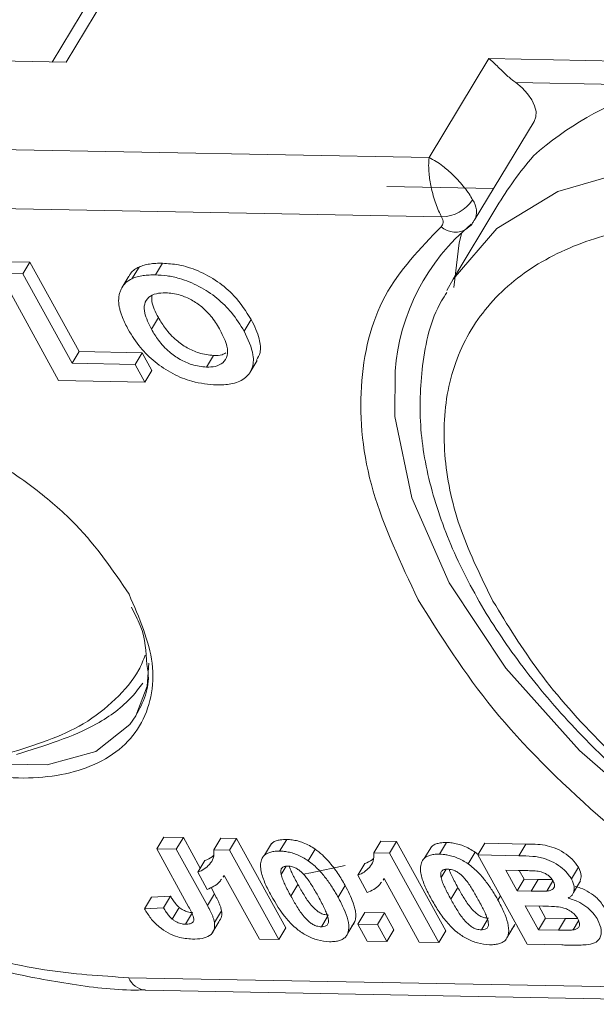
# Model space of a CAD drawing. Header units: millimetres. Extents: x 2698 to 3057, y -367 to -114.
# Tile 37 of 63: x 2892.16 to 2897.7, y -145.07 to -135.63. Entities that reach past the tile are written whole.
import ezdxf

# ---------------------------------------------------------------- set-up
doc = ezdxf.new("R2010")
doc.units = ezdxf.units.MM

msp = doc.modelspace()

# ---------------------------------------------------------------- linework, layer by layer
at = {"color": 7, "linetype": 'Continuous', "lineweight": 15}
for p, q in [((2892.6106, -136.037), (2897.3334, -128.2065)), ((2897.1487, -128.2858), (2892.4753, -136.0344)), ((2889.6212, -135.9801), (2892.6106, -136.037)), ((2896.6689, -136.0011), (2896.0954, -136.9519)), ((2899.4846, -136.0547), (2896.6689, -136.0011)), ((2896.9258, -136.2323), (2898.3954, -136.2602)), ((2896.5283, -137.5563), (2897.1018, -136.6055)), ((2896.0954, -136.9519), (2889.1152, -136.8191)), ((2895.6904, -137.2284), (2896.7144, -137.2479)), ((2889.1044, -137.3847), (2896.2152, -137.52)), ((2896.7464, -137.4195), (2896.3262, -138.1162)), ((2892.263, -137.9541), (2892.0369, -137.9498)), ((2892.1955, -138.0659), (2892.263, -137.9541)), ((2892.7366, -138.8118), (2892.263, -137.9541)), ((2893.2422, -138.1128), (2893.3097, -138.0009)), ((2893.4676, -138.0771), (2893.5351, -137.9652)), ((2892.5378, -139.0909), (2891.9695, -138.0616)), ((2891.9695, -138.0616), (2892.1955, -138.0659)), ((2892.1955, -138.0659), (2892.6692, -138.9237)), ((2893.2132, -138.0877), (2893.1457, -138.1995)), ((2896.2653, -138.2252), (2896.3262, -138.1162)), ((2893.1457, -138.1995), (2893.1457, -138.1995)), ((2893.4288, -138.598), (2893.4963, -138.4862)), ((2894.3866, -138.5051), (2894.3191, -138.617)), ((2892.6692, -138.9237), (2892.7366, -138.8118)), ((2893.3395, -138.8233), (2892.7366, -138.8118)), ((2893.3395, -138.8233), (2893.272, -138.9352)), ((2893.4342, -138.9948), (2893.3395, -138.8233)), ((2894.0261, -138.8494), (2893.9586, -138.9613)), ((2892.6692, -138.9237), (2893.272, -138.9352)), ((2893.272, -138.9352), (2893.3667, -139.1067)), ((2894.3769, -139.0087), (2894.4444, -138.8968)), ((2893.3667, -139.1067), (2893.4342, -138.9948)), ((2893.3667, -139.1067), (2892.5378, -139.0909)), ((2893.4796, -143.5824), (2893.547, -143.4705)), ((2893.7354, -143.4741), (2893.547, -143.4705)), ((2893.6679, -143.586), (2893.7354, -143.4741)), ((2893.8978, -143.7683), (2893.7354, -143.4741)), ((2894.0961, -143.481), (2894.0286, -143.5928)), ((2894.2472, -143.4838), (2894.0961, -143.481)), ((2894.1797, -143.5957), (2894.2472, -143.4838)), ((2894.7208, -144.3416), (2894.2472, -143.4838)), ((2894.581, -143.5329), (2894.5135, -143.6447)), ((2894.6601, -143.6048), (2894.7275, -143.493)), ((2895.6314, -143.5102), (2895.5639, -143.622)), ((2895.7825, -143.513), (2895.6314, -143.5102)), ((2895.715, -143.6249), (2895.7825, -143.513)), ((2896.2561, -144.3708), (2895.7825, -143.513)), ((2896.1163, -143.5621), (2896.0488, -143.674)), ((2896.1954, -143.6341), (2896.2629, -143.5222)), ((2896.5627, -143.641), (2896.6302, -143.5292)), ((2897.0248, -143.5367), (2896.6302, -143.5292)), ((2896.9574, -143.6485), (2897.0248, -143.5367)), ((2893.7861, -144.1376), (2893.4796, -143.5824)), ((2893.4796, -143.5824), (2893.6679, -143.586)), ((2893.6679, -143.586), (2893.9665, -144.1267)), ((2894.1797, -143.5957), (2894.0286, -143.5928)), ((2894.1797, -143.5957), (2894.6534, -144.4535)), ((2894.9329, -143.6973), (2895.0003, -143.5854)), ((2895.715, -143.6249), (2895.5639, -143.622)), ((2895.715, -143.6249), (2896.1887, -144.4827)), ((2896.4682, -143.7265), (2896.5356, -143.6146)), ((2896.5646, -143.6379), (2896.5356, -143.6146)), ((2897.0364, -144.4988), (2896.5627, -143.641)), ((2896.5627, -143.641), (2896.9574, -143.6485)), ((2893.8742, -143.8075), (2893.9416, -143.6957)), ((2894.723, -143.7497), (2894.6746, -143.8299)), ((2895.4095, -143.8367), (2895.4769, -143.7249)), ((2897.4606, -143.8717), (2897.528, -143.7598)), ((2893.9652, -143.9725), (2893.8742, -143.8075)), ((2894.1278, -143.8392), (2894.1173, -143.8529)), ((2894.119, -143.854), (2894.1278, -143.8393)), ((2894.465, -144.4499), (2894.1278, -143.8392)), ((2895.5006, -144.0017), (2895.4095, -143.8367)), ((2896.2583, -143.7789), (2896.2099, -143.8591)), ((2896.8301, -143.7876), (2896.9496, -143.7899)), ((2896.9394, -143.9855), (2896.8301, -143.7876)), ((2897.0068, -143.8737), (2896.9607, -143.7901)), ((2894.034, -144.0148), (2894.0011, -143.9552)), ((2894.7683, -144.0371), (2894.8357, -143.9252)), ((2895.2204, -144.0457), (2895.2879, -143.9338)), ((2895.6631, -143.8684), (2895.6526, -143.8821)), ((2895.6543, -143.8832), (2895.6631, -143.8685)), ((2896.0003, -144.4791), (2895.6631, -143.8684)), ((2896.3036, -144.0663), (2896.371, -143.9544)), ((2897.0068, -143.8737), (2896.9394, -143.9855)), ((2897.1432, -143.8763), (2897.0068, -143.8737)), ((2897.0757, -143.9881), (2897.1432, -143.8763)), ((2897.225, -143.9881), (2897.2841, -143.8901)), ((2897.4807, -144.0019), (2897.5481, -143.89)), ((2893.3618, -144.1569), (2893.4293, -144.045)), ((2893.6116, -144.0376), (2893.4293, -144.045)), ((2893.5441, -144.1494), (2893.6116, -144.0376)), ((2893.9665, -144.1267), (2894.034, -144.0148)), ((2896.7557, -144.0749), (2896.78, -144.0345)), ((2897.0757, -143.9881), (2896.9394, -143.9855)), ((2893.6286, -144.2566), (2893.6961, -144.1448)), ((2897.0183, -144.1285), (2897.1861, -144.1317)), ((2897.1458, -144.3594), (2897.0183, -144.1285)), ((2897.2133, -144.2476), (2897.1489, -144.131)), ((2893.3618, -144.1569), (2893.5441, -144.1494)), ((2893.823, -144.1939), (2893.7555, -144.3058)), ((2894.0352, -144.2894), (2894.1027, -144.1775)), ((2895.0609, -144.3306), (2895.1201, -144.2324)), ((2895.41, -144.3046), (2895.4775, -144.1928)), ((2895.6658, -144.1964), (2895.4775, -144.1928)), ((2895.6658, -144.1964), (2895.5984, -144.3082)), ((2895.7569, -144.3613), (2895.6658, -144.1964)), ((2894.0083, -144.396), (2894.0758, -144.2842)), ((2895.315, -144.3907), (2895.3825, -144.2789)), ((2895.5011, -144.4696), (2895.41, -144.3046)), ((2895.41, -144.3046), (2895.5984, -144.3082)), ((2895.5984, -144.3082), (2895.6895, -144.4732)), ((2896.5962, -144.3599), (2896.6554, -144.2616)), ((2896.8503, -144.4199), (2896.9178, -144.3081)), ((2897.2133, -144.2476), (2897.1458, -144.3594)), ((2897.4056, -144.2512), (2897.2133, -144.2476)), ((2897.3381, -144.3631), (2897.4056, -144.2512)), ((2897.4778, -144.3605), (2897.5298, -144.2743)), ((2894.6534, -144.4535), (2894.7208, -144.3416)), ((2895.6895, -144.4732), (2895.7569, -144.3613)), ((2896.1887, -144.4827), (2896.2561, -144.3708)), ((2897.3381, -144.3631), (2897.1458, -144.3594)), ((2894.6534, -144.4535), (2894.465, -144.4499)), ((2895.6895, -144.4732), (2895.5011, -144.4696)), ((2896.1887, -144.4827), (2896.0003, -144.4791)), ((2897.0364, -144.4988), (2897.368, -144.5051)), ((2900.3202, -144.9539), (2893.2095, -144.8187)), ((2893.3705, -144.9389), (2900.4837, -145.0742))]:
    msp.add_line(p, q, dxfattribs=at)
at = {"color": 7, "linetype": 'Continuous', "lineweight": 15, "flags": 128}
for points in [[(2897.1018, -136.6055), (2897.1023, -136.6047), (2897.1191, -136.5603), (2897.121, -136.5092), (2897.1079, -136.4536), (2897.0805, -136.3957), (2897.0398, -136.338), (2896.9875, -136.2827), (2896.9258, -136.2323)], [(2896.3262, -138.1162), (2896.3261, -138.1164), (2896.7439, -137.6318), (2897.33, -137.2769), (2898.0618, -137.0654), (2898.9112, -137.0055)], [(2896.4082, -137.6699), (2896.3845, -137.7679), (2896.3332, -138.1989)], [(2900.3398, -144.5488), (2899.3265, -144.016), (2898.38, -143.3711), (2897.5371, -142.6392), (2896.8302, -141.8485), (2896.2867, -141.0296), (2895.9277, -140.2142), (2895.7671, -139.4338), (2895.7684, -139)], [(2893.2801, -142.3059), (2893.2229, -142.3887), (2892.8942, -142.648), (2892.4274, -142.7775), (2891.8605, -142.7667), (2891.2393, -142.6165), (2890.6142, -142.339), (2890.0357, -141.9568), (2889.5509, -141.5008), (2889.1988, -141.0079), (2889.0082, -140.518), (2888.9944, -140.0709), (2889.1017, -139.785)], [(2893.4025, -141.8019), (2893.387, -142.0206), (2893.2801, -142.3059)], [(2895.29, -143.7413), (2894.9589, -143.8141), (2894.8852, -143.826)]]:
    msp.add_lwpolyline(points, dxfattribs=at)
at = {"color": 7, "linetype": 'Continuous', "lineweight": 15}
for centre, radius, start, end in [((2899.1523, -139.2543), 3.0991, 85.09744, 131.57646), ((2896.2055, -137.1512), 0.3689, 271.51705, 326.2977), ((2896.3557, -137.4693), 0.1933, 333.24163, 35.8853), ((2897.7912, -139.1544), 2.0287, 129.60542, 175.63451), ((2896.3474, -137.4606), 0.2065, 228.0695, 304.3382), ((2893.3947, -144.7387), 0.2018, 203.33034, 262.7135)]:
    msp.add_arc(centre, radius, start, end, dxfattribs=at)
msp.add_ellipse((2902.1489, -139.305), major_axis=(5.8493, -0.5562), ratio=0.7152, start_param=2.677734, end_param=2.810591, dxfattribs=at)
for points, knots in [([(2896.9258, -136.2323), (2896.9044, -136.2154), (2896.8524, -136.1745), (2896.7711, -136.0952), (2896.7106, -136.0371), (2896.6768, -136.0076), (2896.6694, -136.0015), (2896.6689, -136.0011)], [0, 0, 0, 0, 0.199298, 0.482687, 0.884346, 0.991219, 1, 1, 1, 1]), ([(2896.2152, -137.52), (2896.2054, -137.5011), (2896.1855, -137.4626), (2896.158, -137.3929), (2896.1335, -137.3161), (2896.1096, -137.2173), (2896.0936, -137.1179), (2896.0888, -137.0221), (2896.0931, -136.9764), (2896.0954, -136.9519)], [0, 0, 0, 0, 0.11557, 0.23511, 0.359234, 0.48849, 0.700997, 0.839753, 1, 1, 1, 1]), ([(2896.0954, -136.9519), (2896.1173, -136.963), (2896.1583, -136.9837), (2896.2368, -137.0388), (2896.3124, -137.1052), (2896.3833, -137.1782), (2896.4353, -137.2398), (2896.4796, -137.3001), (2896.5016, -137.3375), (2896.5124, -137.3559)], [0, 0, 0, 0, 0.160221, 0.298967, 0.511509, 0.64075, 0.764869, 0.884415, 1, 1, 1, 1]), ([(2896.2152, -137.52), (2896.2197, -137.5294), (2896.2286, -137.5481), (2896.2308, -137.5742), (2896.2256, -137.5975), (2896.2149, -137.6086), (2896.2094, -137.6142)], [0, 0, 0, 0, 0.249227, 0.499953, 0.749235, 1, 1, 1, 1]), ([(2896.2094, -137.6142), (2896.0091, -137.8229), (2895.6022, -138.2469), (2895.3942, -139.1301), (2895.4865, -140.1299), (2895.8236, -140.8427), (2895.9896, -141.1936)], [0, 0, 0, 0, 0.246171, 0.5, 0.753829, 1, 1, 1, 1]), ([(2896.708, -141.2073), (2896.5966, -140.9808), (2896.3671, -140.5144), (2896.2207, -139.8262), (2896.2444, -139.1674), (2896.4684, -138.5837), (2896.8801, -138.1131), (2897.4516, -137.7847), (2898.1285, -137.5929), (2898.6481, -137.5782), (2898.9004, -137.5711)], [0, 0, 0, 0, 0.116516, 0.240011, 0.368641, 0.5, 0.631359, 0.759989, 0.883484, 1, 1, 1, 1]), ([(2896.4607, -137.6275), (2896.4782, -137.6153), (2896.5062, -137.5958), (2896.5196, -137.5649), (2896.5246, -137.5532)], [0, 0, 0, 0, 0.625027, 1, 1, 1, 1]), ([(2893.3097, -138.0009), (2893.2946, -138.0088), (2893.2642, -138.0249), (2893.2327, -138.0551), (2893.2199, -138.0788), (2893.2146, -138.0885)], [0, 0, 0, 0, 0.364765, 0.736913, 1, 1, 1, 1]), ([(2893.5351, -137.9652), (2893.5242, -137.9651), (2893.5026, -137.9649), (2893.4709, -137.9659), (2893.4402, -137.9686), (2893.4015, -137.9733), (2893.3564, -137.9825), (2893.3253, -137.9947), (2893.3097, -138.0009)], [0, 0, 0, 0, 0.128732, 0.257606, 0.386376, 0.51538, 0.756185, 1, 1, 1, 1]), ([(2894.3866, -138.5051), (2894.3377, -138.4272), (2894.2565, -138.2981), (2894.0672, -138.1359), (2893.8798, -138.0322), (2893.6944, -137.9751), (2893.5859, -137.9684), (2893.5351, -137.9652)], [0, 0, 0, 0, 0.284132, 0.471264, 0.658799, 0.839957, 1, 1, 1, 1]), ([(2893.2422, -138.1128), (2893.2503, -138.1093), (2893.2664, -138.1025), (2893.2929, -138.0945), (2893.3208, -138.0881), (2893.3582, -138.0817), (2893.4066, -138.0769), (2893.4472, -138.077), (2893.4676, -138.0771)], [0, 0, 0, 0, 0.128731, 0.257866, 0.386626, 0.515715, 0.756976, 1, 1, 1, 1]), ([(2893.4676, -138.0771), (2893.5041, -138.0789), (2893.578, -138.0827), (2893.7192, -138.1127), (2893.8881, -138.1803), (2894.0635, -138.2964), (2894.2151, -138.4473), (2894.2822, -138.5568), (2894.3191, -138.617)], [0, 0, 0, 0, 0.1156857, 0.2341154, 0.4161499, 0.5982277, 0.7791568, 1, 1, 1, 1]), ([(2893.1145, -138.3399), (2893.1143, -138.3268), (2893.1139, -138.3005), (2893.1198, -138.2641), (2893.1303, -138.2302), (2893.149, -138.1907), (2893.1812, -138.147), (2893.2216, -138.1243), (2893.2422, -138.1128)], [0, 0, 0, 0, 0.133073, 0.266997, 0.39515, 0.524204, 0.757496, 1, 1, 1, 1]), ([(2893.4288, -138.598), (2893.4026, -138.5452), (2893.3606, -138.4605), (2893.3568, -138.3537), (2893.3971, -138.2886), (2893.4705, -138.252), (2893.5342, -138.2497), (2893.5651, -138.2487)], [0, 0, 0, 0, 0.303112, 0.485747, 0.669483, 0.839714, 1, 1, 1, 1]), ([(2893.4963, -138.4862), (2893.4677, -138.4325), (2893.4286, -138.3589), (2893.4314, -138.2955), (2893.4321, -138.2784)], [0, 0, 0, 0, 0.730217, 1, 1, 1, 1]), ([(2893.5651, -138.2487), (2893.5874, -138.2499), (2893.6327, -138.2525), (2893.7172, -138.2717), (2893.8156, -138.3137), (2893.9035, -138.3736), (2893.9664, -138.4334), (2894.0308, -138.5081), (2894.0661, -138.5671), (2894.0903, -138.6078)], [0, 0, 0, 0, 0.11085, 0.2248, 0.390073, 0.555025, 0.658681, 0.765256, 1, 1, 1, 1]), ([(2896.2664, -138.2454), (2896.2488, -138.2721), (2896.1135, -138.4772), (2896.0172, -138.924), (2895.9922, -139.5515), (2896.1141, -140.1847), (2896.3531, -140.8172), (2896.6952, -141.4326), (2897.1313, -142.0329), (2897.6096, -142.5612), (2898.0921, -143.007), (2898.6478, -143.4604), (2899.0855, -143.7423), (2899.3643, -143.9219)], [0, 0, 0, 0, 0.017358, 0.133178, 0.237831, 0.34199, 0.444363, 0.544151, 0.640087, 0.740835, 0.815005, 0.882152, 1, 1, 1, 1]), ([(2893.2065, -138.6005), (2893.1963, -138.5815), (2893.1759, -138.5433), (2893.1533, -138.4927), (2893.1373, -138.4491), (2893.1259, -138.412), (2893.1178, -138.3754), (2893.1156, -138.3517), (2893.1145, -138.3399)], [0, 0, 0, 0, 0.213852, 0.428483, 0.569883, 0.711695, 0.855402, 1, 1, 1, 1]), ([(2894.0261, -138.8494), (2893.9794, -138.8447), (2893.8965, -138.8363), (2893.7694, -138.7782), (2893.6551, -138.6986), (2893.562, -138.5961), (2893.5174, -138.5216), (2893.4963, -138.4862)], [0, 0, 0, 0, 0.223725, 0.396484, 0.568818, 0.795185, 1, 1, 1, 1]), ([(2894.438, -138.8933), (2894.4515, -138.8706), (2894.4851, -138.8143), (2894.4714, -138.7076), (2894.4357, -138.5994), (2894.4031, -138.5368), (2894.3866, -138.5051)], [0, 0, 0, 0, 0.226191, 0.562736, 0.779229, 1, 1, 1, 1]), ([(2894.0538, -139.1328), (2893.9766, -139.1264), (2893.8413, -139.1151), (2893.6307, -139.0292), (2893.458, -138.9147), (2893.3082, -138.7665), (2893.2423, -138.659), (2893.2065, -138.6005)], [0, 0, 0, 0, 0.24017, 0.421217, 0.602249, 0.783608, 1, 1, 1, 1]), ([(2893.9586, -138.9613), (2893.9119, -138.9565), (2893.829, -138.9481), (2893.702, -138.89), (2893.5876, -138.8105), (2893.4945, -138.708), (2893.45, -138.6334), (2893.4288, -138.598)], [0, 0, 0, 0, 0.223725, 0.396484, 0.568818, 0.795185, 1, 1, 1, 1]), ([(2894.0903, -138.6078), (2894.1163, -138.66), (2894.1587, -138.7454), (2894.1632, -138.8544), (2894.1216, -138.9221), (2894.0482, -138.9582), (2893.9867, -138.9603), (2893.9586, -138.9613)], [0, 0, 0, 0, 0.2992772, 0.4895496, 0.6811444, 0.8546855, 1, 1, 1, 1]), ([(2894.3191, -138.617), (2894.3559, -138.6947), (2894.4168, -138.823), (2894.4043, -138.9804), (2894.329, -139.0785), (2894.2039, -139.1289), (2894.1014, -139.1316), (2894.0538, -139.1328)], [0, 0, 0, 0, 0.2858671, 0.4723857, 0.6592091, 0.8417239, 1, 1, 1, 1]), ([(2894.1439, -138.8248), (2894.1323, -138.8314), (2894.1013, -138.8492), (2894.0551, -138.8493), (2894.0261, -138.8494)], [0, 0, 0, 0, 0.3738739, 1, 1, 1, 1]), ([(2893.2141, -141.1408), (2893.0614, -140.9138), (2892.8256, -140.5633), (2892.3376, -140.1385), (2891.9138, -139.8473), (2891.4571, -139.6067), (2890.8576, -139.3803), (2890.1393, -139.2573), (2889.538, -139.3534), (2889.1885, -139.567), (2889.0343, -139.7084), (2888.9979, -139.8031), (2888.9973, -139.8046)], [0, 0, 0, 0, 0.159417, 0.246117, 0.332891, 0.419591, 0.506365, 0.665781, 0.825198, 0.911899, 0.998672, 1, 1, 1, 1]), ([(2893.2095, -144.8187), (2892.9439, -144.8017), (2892.3969, -144.7667), (2891.4915, -144.5448), (2890.5414, -144.1874), (2889.5957, -143.6911), (2888.7154, -143.0863), (2887.9559, -142.4126), (2887.3372, -141.7154), (2887.051, -141.2479), (2886.9121, -141.0209)], [0, 0, 0, 0, 0.116516, 0.240011, 0.368641, 0.5, 0.631359, 0.759989, 0.883484, 1, 1, 1, 1]), ([(2889.0998, -141.0625), (2889.2525, -141.2896), (2889.4883, -141.6401), (2889.9763, -142.0649), (2890.4001, -142.3561), (2890.8568, -142.5967), (2891.4561, -142.8229), (2892.1758, -142.9467), (2892.7724, -142.848), (2893.1319, -142.64), (2893.3299, -142.412), (2893.4377, -142.1308), (2893.462, -141.7158), (2893.3115, -141.3668), (2893.2141, -141.1408)], [0, 0, 0, 0, 0.119721, 0.184834, 0.25, 0.315112, 0.380279, 0.5, 0.619721, 0.684834, 0.75, 0.815112, 0.880279, 1, 1, 1, 1]), ([(2895.9896, -141.1936), (2896.2114, -141.5463), (2896.6619, -142.2626), (2897.6898, -143.2697), (2898.5451, -143.9611), (2899.0635, -144.2365), (2899.1363, -144.2751)], [0, 0, 0, 0, 0.309556, 0.628744, 0.947931, 1, 1, 1, 1]), ([(2903.0054, -145.005), (2902.7398, -144.988), (2902.1928, -144.9531), (2901.2875, -144.7312), (2900.3373, -144.3738), (2899.3916, -143.8774), (2898.5114, -143.2727), (2897.7519, -142.599), (2897.1332, -141.9018), (2896.8469, -141.4343), (2896.708, -141.2073)], [0, 0, 0, 0, 0.116516, 0.240011, 0.368641, 0.5, 0.631359, 0.759989, 0.883484, 1, 1, 1, 1]), ([(2893.2361, -141.2641), (2893.2675, -141.3234), (2893.3701, -141.5175), (2893.3784, -141.6926), (2893.3841, -141.8141)], [0, 0, 0, 0, 0.305967, 1, 1, 1, 1]), ([(2893.3693, -141.7258), (2893.3504, -141.7734), (2893.2888, -141.928), (2893.0896, -142.154), (2892.7026, -142.4648), (2892.3064, -142.5884), (2892.0492, -142.6686)], [0, 0, 0, 0, 0.102697, 0.333805, 0.567449, 1, 1, 1, 1]), ([(2893.3841, -141.8141), (2893.3889, -141.839), (2893.4257, -142.0312), (2893.3478, -142.1781), (2893.2801, -142.3059)], [0, 0, 0, 0, 0.129354, 1, 1, 1, 1]), ([(2893.3462, -141.9924), (2893.3128, -142.0368), (2893.1991, -142.1879), (2892.8274, -142.4641), (2892.4032, -142.5936), (2892.1328, -142.6762)], [0, 0, 0, 0, 0.131023, 0.446144, 1, 1, 1, 1]), ([(2894.7275, -143.493), (2894.7168, -143.493), (2894.6952, -143.4931), (2894.6606, -143.4968), (2894.6252, -143.5056), (2894.597, -143.5183), (2894.5855, -143.5301), (2894.582, -143.5336)], [0, 0, 0, 0, 0.181331, 0.363736, 0.620347, 0.884598, 1, 1, 1, 1]), ([(2895.0003, -143.5854), (2894.9825, -143.5738), (2894.9462, -143.5503), (2894.8894, -143.5241), (2894.8333, -143.5061), (2894.7887, -143.4975), (2894.7536, -143.494), (2894.7362, -143.4933), (2894.7275, -143.493)], [0, 0, 0, 0, 0.204221, 0.415201, 0.603275, 0.797593, 0.898549, 1, 1, 1, 1]), ([(2896.2629, -143.5222), (2896.2521, -143.5222), (2896.2305, -143.5223), (2896.1959, -143.526), (2896.1605, -143.5348), (2896.1323, -143.5475), (2896.1208, -143.5593), (2896.1173, -143.5628)], [0, 0, 0, 0, 0.181331, 0.363736, 0.620347, 0.884598, 1, 1, 1, 1]), ([(2896.5356, -143.6146), (2896.5178, -143.603), (2896.4815, -143.5795), (2896.4247, -143.5533), (2896.3686, -143.5354), (2896.324, -143.5267), (2896.2889, -143.5232), (2896.2716, -143.5225), (2896.2629, -143.5222)], [0, 0, 0, 0, 0.204221, 0.415201, 0.603275, 0.797593, 0.898549, 1, 1, 1, 1]), ([(2897.528, -143.7598), (2897.5101, -143.7332), (2897.4754, -143.6818), (2897.3897, -143.6168), (2897.2982, -143.5696), (2897.1704, -143.5379), (2897.0841, -143.5372), (2897.0248, -143.5367)], [0, 0, 0, 0, 0.1745455, 0.3363789, 0.4990861, 0.6560234, 1, 1, 1, 1]), ([(2893.8742, -143.8075), (2893.8959, -143.7978), (2893.94, -143.7781), (2893.9887, -143.7316), (2894.0304, -143.6745), (2894.0292, -143.6207), (2894.0286, -143.5928)], [0, 0, 0, 0, 0.231991, 0.470608, 0.725524, 1, 1, 1, 1]), ([(2894.0245, -143.6463), (2894.0204, -143.6504), (2893.9986, -143.6716), (2893.9671, -143.6849), (2893.9416, -143.6957)], [0, 0, 0, 0, 0.189263, 1, 1, 1, 1]), ([(2894.4849, -143.6877), (2894.49, -143.6769), (2894.5003, -143.6549), (2894.5283, -143.6313), (2894.5636, -143.6151), (2894.5991, -143.6077), (2894.6318, -143.6049), (2894.6506, -143.6049), (2894.6601, -143.6048)], [0, 0, 0, 0, 0.198788, 0.404189, 0.586557, 0.774505, 0.886891, 1, 1, 1, 1]), ([(2894.6601, -143.6048), (2894.6711, -143.6053), (2894.6932, -143.6061), (2894.7327, -143.6113), (2894.7793, -143.6216), (2894.8318, -143.6402), (2894.8841, -143.6655), (2894.9164, -143.6865), (2894.9329, -143.6973)], [0, 0, 0, 0, 0.1283328, 0.2574326, 0.440518, 0.6291612, 0.8116088, 1, 1, 1, 1]), ([(2895.2879, -143.9338), (2895.277, -143.9147), (2895.2554, -143.8765), (2895.2185, -143.8185), (2895.177, -143.7596), (2895.1284, -143.6998), (2895.0715, -143.6396), (2895.0243, -143.6037), (2895.0003, -143.5854)], [0, 0, 0, 0, 0.157664, 0.315667, 0.480605, 0.646757, 0.820421, 1, 1, 1, 1]), ([(2895.4095, -143.8367), (2895.4312, -143.827), (2895.4753, -143.8073), (2895.524, -143.7608), (2895.5657, -143.7037), (2895.5645, -143.6499), (2895.5639, -143.622)], [0, 0, 0, 0, 0.231991, 0.470608, 0.725524, 1, 1, 1, 1]), ([(2896.0202, -143.7169), (2896.0253, -143.7061), (2896.0356, -143.6841), (2896.0636, -143.6605), (2896.099, -143.6443), (2896.1344, -143.637), (2896.1671, -143.6341), (2896.1859, -143.6341), (2896.1954, -143.6341)], [0, 0, 0, 0, 0.198788, 0.404189, 0.586557, 0.774505, 0.886891, 1, 1, 1, 1]), ([(2896.1954, -143.6341), (2896.2064, -143.6345), (2896.2285, -143.6353), (2896.2681, -143.6405), (2896.3146, -143.6509), (2896.3671, -143.6694), (2896.4194, -143.6947), (2896.4517, -143.7158), (2896.4682, -143.7265)], [0, 0, 0, 0, 0.128333, 0.257433, 0.440518, 0.629161, 0.811609, 1, 1, 1, 1]), ([(2896.9574, -143.6485), (2897.0012, -143.6498), (2897.0624, -143.6515), (2897.145, -143.6606), (2897.2136, -143.6769), (2897.2948, -143.7121), (2897.3747, -143.7672), (2897.4309, -143.8232), (2897.4522, -143.858), (2897.4606, -143.8717)], [0, 0, 0, 0, 0.2523398, 0.3530421, 0.4558678, 0.6131575, 0.7704603, 0.909852, 1, 1, 1, 1]), ([(2889.5684, -143.7355), (2889.8587, -143.8993), (2890.2661, -144.1291), (2890.8881, -144.3999), (2891.4176, -144.5962), (2892.0427, -144.7742), (2892.6765, -144.8895), (2893.1261, -144.944), (2893.348, -144.9362), (2893.3688, -144.9354)], [0, 0, 0, 0, 0.233277, 0.327473, 0.482487, 0.641147, 0.809151, 0.982141, 1, 1, 1, 1]), ([(2894.5789, -144.0318), (2894.5687, -144.0127), (2894.5482, -143.9745), (2894.5211, -143.9167), (2894.498, -143.8583), (2894.4813, -143.7993), (2894.4727, -143.7402), (2894.4808, -143.7054), (2894.4849, -143.6877)], [0, 0, 0, 0, 0.157873, 0.316094, 0.480864, 0.646911, 0.820617, 1, 1, 1, 1]), ([(2894.6746, -143.8299), (2894.6727, -143.8188), (2894.6689, -143.7964), (2894.6761, -143.7678), (2894.7003, -143.7517), (2894.7237, -143.7481), (2894.7369, -143.7478), (2894.739, -143.7478)], [0, 0, 0, 0, 0.25457, 0.512358, 0.744117, 0.959931, 1, 1, 1, 1]), ([(2894.739, -143.7478), (2894.7536, -143.7493), (2894.7795, -143.7519), (2894.8197, -143.7684), (2894.8681, -143.8022), (2894.925, -143.8641), (2894.9795, -143.9491), (2895.0144, -144.0109), (2895.032, -144.0421)], [0, 0, 0, 0, 0.104756, 0.185457, 0.266418, 0.46589, 0.731119, 1, 1, 1, 1]), ([(2894.8357, -143.9252), (2894.8254, -143.9061), (2894.8099, -143.8776), (2894.7904, -143.8395), (2894.774, -143.8049), (2894.7597, -143.7747), (2894.7537, -143.7547), (2894.7522, -143.75)], [0, 0, 0, 0, 0.324663, 0.486993, 0.649407, 0.9167, 1, 1, 1, 1]), ([(2894.9329, -143.6973), (2894.9512, -143.7108), (2894.9883, -143.7384), (2895.0485, -143.7972), (2895.1113, -143.8722), (2895.1616, -143.9458), (2895.1968, -144.0039), (2895.2125, -144.0317), (2895.2204, -144.0457)], [0, 0, 0, 0, 0.135635, 0.274835, 0.519526, 0.769892, 0.884878, 1, 1, 1, 1]), ([(2895.5598, -143.6755), (2895.5557, -143.6796), (2895.5339, -143.7008), (2895.5024, -143.7141), (2895.4769, -143.7249)], [0, 0, 0, 0, 0.189263, 1, 1, 1, 1]), ([(2896.1142, -144.061), (2896.104, -144.0419), (2896.0835, -144.0037), (2896.0564, -143.9459), (2896.0333, -143.8875), (2896.0166, -143.8285), (2896.008, -143.7694), (2896.0161, -143.7346), (2896.0202, -143.7169)], [0, 0, 0, 0, 0.157873, 0.316094, 0.480864, 0.646911, 0.820617, 1, 1, 1, 1]), ([(2896.4682, -143.7265), (2896.4865, -143.7401), (2896.5236, -143.7676), (2896.5838, -143.8264), (2896.6466, -143.9014), (2896.6969, -143.975), (2896.7321, -144.0331), (2896.7478, -144.0609), (2896.7557, -144.0749)], [0, 0, 0, 0, 0.135635, 0.274835, 0.519526, 0.769892, 0.884878, 1, 1, 1, 1]), ([(2897.5456, -143.8889), (2897.5504, -143.873), (2897.5608, -143.8387), (2897.5441, -143.7908), (2897.5301, -143.7638), (2897.528, -143.7598)], [0, 0, 0, 0, 0.42327, 0.915341, 1, 1, 1, 1]), ([(2894.7683, -144.0371), (2894.7579, -144.018), (2894.7424, -143.9894), (2894.723, -143.9513), (2894.7064, -143.9167), (2894.6879, -143.8758), (2894.6791, -143.8452), (2894.6746, -143.8299)], [0, 0, 0, 0, 0.273739, 0.410607, 0.547546, 0.772914, 1, 1, 1, 1]), ([(2896.2099, -143.8591), (2896.208, -143.848), (2896.2042, -143.8256), (2896.2114, -143.797), (2896.2356, -143.781), (2896.259, -143.7773), (2896.2723, -143.7771), (2896.2743, -143.777)], [0, 0, 0, 0, 0.2545705, 0.512358, 0.744117, 0.9599312, 1, 1, 1, 1]), ([(2896.3036, -144.0663), (2896.2932, -144.0472), (2896.2777, -144.0186), (2896.2583, -143.9805), (2896.2417, -143.9459), (2896.2232, -143.905), (2896.2144, -143.8744), (2896.2099, -143.8591)], [0, 0, 0, 0, 0.273739, 0.410607, 0.547546, 0.772914, 1, 1, 1, 1]), ([(2896.2743, -143.777), (2896.2889, -143.7785), (2896.3148, -143.7811), (2896.355, -143.7976), (2896.4034, -143.8315), (2896.4603, -143.8933), (2896.5148, -143.9783), (2896.5497, -144.0401), (2896.5673, -144.0713)], [0, 0, 0, 0, 0.104756, 0.185457, 0.266418, 0.46589, 0.731119, 1, 1, 1, 1]), ([(2896.371, -143.9544), (2896.3607, -143.9353), (2896.3452, -143.9068), (2896.3257, -143.8687), (2896.3093, -143.8341), (2896.295, -143.8039), (2896.289, -143.7839), (2896.2875, -143.7792)], [0, 0, 0, 0, 0.324663, 0.486993, 0.649407, 0.9167, 1, 1, 1, 1]), ([(2896.9496, -143.7899), (2896.9604, -143.79), (2896.9822, -143.7904), (2897.0229, -143.7915), (2897.062, -143.7925), (2897.1, -143.7941), (2897.1193, -143.7955), (2897.129, -143.7962)], [0, 0, 0, 0, 0.1836001, 0.3672057, 0.6834848, 0.841708, 1, 1, 1, 1]), ([(2897.129, -143.7962), (2897.1472, -143.7991), (2897.1772, -143.8039), (2897.2206, -143.8242), (2897.252, -143.8477), (2897.2734, -143.8717), (2897.2822, -143.8867), (2897.2858, -143.8928)], [0, 0, 0, 0, 0.303614, 0.497825, 0.692545, 0.875004, 1, 1, 1, 1]), ([(2894.1018, -143.8733), (2894.0946, -143.8836), (2894.0758, -143.9108), (2894.0294, -143.9442), (2893.9868, -143.963), (2893.9652, -143.9725)], [0, 0, 0, 0, 0.233847, 0.613281, 1, 1, 1, 1]), ([(2895.1283, -144.2188), (2895.1133, -144.2172), (2895.0872, -144.2146), (2895.0468, -144.1981), (2895.0039, -144.1675), (2894.9474, -144.1095), (2894.892, -144.0243), (2894.8546, -143.9585), (2894.8357, -143.9252)], [0, 0, 0, 0, 0.107873, 0.187625, 0.267851, 0.429991, 0.712205, 1, 1, 1, 1]), ([(2895.3825, -144.2789), (2895.3861, -144.2653), (2895.3933, -144.2377), (2895.3899, -144.1919), (2895.3804, -144.1457), (2895.3621, -144.088), (2895.3324, -144.0173), (2895.3027, -143.9617), (2895.2879, -143.9338)], [0, 0, 0, 0, 0.139347, 0.282434, 0.41133, 0.541247, 0.769603, 1, 1, 1, 1]), ([(2895.6371, -143.9025), (2895.6299, -143.9128), (2895.6111, -143.94), (2895.5647, -143.9734), (2895.5221, -143.9922), (2895.5006, -144.0017)], [0, 0, 0, 0, 0.2338472, 0.6132809, 1, 1, 1, 1]), ([(2896.6636, -144.248), (2896.6486, -144.2464), (2896.6225, -144.2438), (2896.5821, -144.2273), (2896.5392, -144.1968), (2896.4827, -144.1387), (2896.4273, -144.0535), (2896.3899, -143.9877), (2896.371, -143.9544)], [0, 0, 0, 0, 0.107873, 0.187625, 0.267851, 0.429991, 0.712205, 1, 1, 1, 1]), ([(2897.2757, -143.8768), (2897.2707, -143.8769), (2897.2552, -143.8775), (2897.2252, -143.8775), (2897.186, -143.877), (2897.1575, -143.8765), (2897.1432, -143.8763)], [0, 0, 0, 0, 0.115074, 0.359901, 0.679937, 1, 1, 1, 1]), ([(2897.2858, -143.8928), (2897.2921, -143.9068), (2897.3026, -143.9305), (2897.2954, -143.9578), (2897.2776, -143.9753), (2897.2526, -143.9847), (2897.2331, -143.9871), (2897.225, -143.9881)], [0, 0, 0, 0, 0.268432, 0.453803, 0.638696, 0.851003, 1, 1, 1, 1]), ([(2897.4606, -143.8717), (2897.4672, -143.885), (2897.4807, -143.912), (2897.4885, -143.9502), (2897.487, -143.9852), (2897.4766, -144.0146), (2897.4582, -144.039), (2897.4399, -144.0498), (2897.4307, -144.0552)], [0, 0, 0, 0, 0.172399, 0.350207, 0.5159, 0.687534, 0.840974, 1, 1, 1, 1]), ([(2897.7829, -144.1538), (2897.7607, -144.1207), (2897.7231, -144.0645), (2897.6343, -143.9975), (2897.5598, -143.961), (2897.5146, -143.9481), (2897.4981, -143.9434)], [0, 0, 0, 0, 0.358194, 0.607577, 0.856922, 1, 1, 1, 1]), ([(2893.6961, -144.1448), (2893.6893, -144.1388), (2893.6756, -144.1267), (2893.6597, -144.1079), (2893.6458, -144.0898), (2893.6337, -144.0725), (2893.6222, -144.0551), (2893.6152, -144.0434), (2893.6116, -144.0376)], [0, 0, 0, 0, 0.181115, 0.366886, 0.524241, 0.682072, 0.840928, 1, 1, 1, 1]), ([(2894.1027, -144.1775), (2894.1007, -144.1684), (2894.0967, -144.1501), (2894.0862, -144.1224), (2894.0751, -144.0953), (2894.0622, -144.0685), (2894.0486, -144.0417), (2894.0389, -144.0238), (2894.034, -144.0148)], [0, 0, 0, 0, 0.173706, 0.348863, 0.510974, 0.673511, 0.836706, 1, 1, 1, 1]), ([(2895.1398, -144.4736), (2895.1015, -144.4702), (2895.0311, -144.4639), (2894.9202, -144.4174), (2894.8147, -144.3493), (2894.6876, -144.2174), (2894.6229, -144.1069), (2894.5789, -144.0318)], [0, 0, 0, 0, 0.163658, 0.30077, 0.437488, 0.617131, 1, 1, 1, 1]), ([(2895.0609, -144.3306), (2895.0458, -144.3291), (2895.0197, -144.3264), (2894.9793, -144.3099), (2894.9365, -144.2794), (2894.8799, -144.2213), (2894.8245, -144.1362), (2894.7871, -144.0703), (2894.7683, -144.0371)], [0, 0, 0, 0, 0.107873, 0.187625, 0.267851, 0.429991, 0.712205, 1, 1, 1, 1]), ([(2895.032, -144.0421), (2895.0423, -144.0611), (2895.0578, -144.0897), (2895.0773, -144.1278), (2895.0938, -144.1623), (2895.1122, -144.203), (2895.1209, -144.2333), (2895.1252, -144.2486)], [0, 0, 0, 0, 0.274633, 0.411949, 0.549338, 0.773806, 1, 1, 1, 1]), ([(2895.2204, -144.0457), (2895.2405, -144.0838), (2895.2792, -144.1577), (2895.318, -144.2654), (2895.3286, -144.3441), (2895.3177, -144.3816), (2895.315, -144.3907)], [0, 0, 0, 0, 0.315332, 0.60954, 0.905311, 1, 1, 1, 1]), ([(2897.225, -143.9881), (2897.2145, -143.9885), (2897.1934, -143.9893), (2897.1578, -143.9894), (2897.1185, -143.9889), (2897.09, -143.9884), (2897.0757, -143.9881)], [0, 0, 0, 0, 0.216455, 0.433233, 0.716605, 1, 1, 1, 1]), ([(2893.823, -144.1939), (2893.8154, -144.1936), (2893.8, -144.1929), (2893.777, -144.1878), (2893.7552, -144.1805), (2893.735, -144.1711), (2893.7149, -144.1591), (2893.7024, -144.1496), (2893.6961, -144.1448)], [0, 0, 0, 0, 0.186663, 0.377907, 0.524717, 0.675939, 0.835816, 1, 1, 1, 1]), ([(2893.7555, -144.3058), (2893.7718, -144.3054), (2893.7982, -144.3047), (2893.825, -144.2916), (2893.8375, -144.2715), (2893.8302, -144.2193), (2893.8053, -144.1732), (2893.7861, -144.1376)], [0, 0, 0, 0, 0.18477, 0.299721, 0.415218, 0.548197, 1, 1, 1, 1]), ([(2893.9665, -144.1267), (2893.9717, -144.1362), (2893.982, -144.1553), (2893.9961, -144.1832), (2894.0091, -144.2105), (2894.0197, -144.2369), (2894.0297, -144.2635), (2894.0333, -144.2807), (2894.0352, -144.2894)], [0, 0, 0, 0, 0.17356, 0.347204, 0.509111, 0.671402, 0.835171, 1, 1, 1, 1]), ([(2896.6751, -144.5028), (2896.6368, -144.4994), (2896.5664, -144.4931), (2896.4555, -144.4467), (2896.35, -144.3785), (2896.2583, -144.283), (2896.1792, -144.1738), (2896.136, -144.0988), (2896.1142, -144.061)], [0, 0, 0, 0, 0.163542, 0.300556, 0.437178, 0.616694, 0.806563, 1, 1, 1, 1]), ([(2896.5962, -144.3599), (2896.5812, -144.3583), (2896.555, -144.3556), (2896.5146, -144.3391), (2896.4718, -144.3086), (2896.4152, -144.2505), (2896.3598, -144.1654), (2896.3224, -144.0995), (2896.3036, -144.0663)], [0, 0, 0, 0, 0.107873, 0.187625, 0.267851, 0.429991, 0.712205, 1, 1, 1, 1]), ([(2896.5673, -144.0713), (2896.5776, -144.0903), (2896.5931, -144.1189), (2896.6126, -144.157), (2896.6291, -144.1915), (2896.6475, -144.2322), (2896.6562, -144.2625), (2896.6605, -144.2778)], [0, 0, 0, 0, 0.274633, 0.411949, 0.549338, 0.773806, 1, 1, 1, 1]), ([(2896.7557, -144.0749), (2896.7758, -144.1131), (2896.8145, -144.1869), (2896.8533, -144.2946), (2896.8639, -144.3733), (2896.853, -144.4108), (2896.8503, -144.4199)], [0, 0, 0, 0, 0.315332, 0.60954, 0.905311, 1, 1, 1, 1]), ([(2897.1861, -144.1317), (2897.2231, -144.1328), (2897.2851, -144.1347), (2897.3648, -144.1418), (2897.425, -144.1629), (2897.4686, -144.1897), (2897.5027, -144.222), (2897.5163, -144.2439), (2897.5229, -144.2547)], [0, 0, 0, 0, 0.320671, 0.537349, 0.660051, 0.783678, 0.893223, 1, 1, 1, 1]), ([(2897.4307, -144.0552), (2897.4681, -144.0673), (2897.5341, -144.0886), (2897.6206, -144.1482), (2897.6796, -144.2075), (2897.7043, -144.2477), (2897.7154, -144.2657)], [0, 0, 0, 0, 0.318996, 0.561475, 0.803648, 1, 1, 1, 1]), ([(2893.8223, -144.4485), (2893.7763, -144.4449), (2893.7012, -144.4389), (2893.5878, -144.3927), (2893.4953, -144.3303), (2893.4171, -144.248), (2893.3804, -144.1875), (2893.3618, -144.1569)], [0, 0, 0, 0, 0.260797, 0.425867, 0.59129, 0.792805, 1, 1, 1, 1]), ([(2893.5441, -144.1494), (2893.5482, -144.1561), (2893.5562, -144.1693), (2893.5688, -144.1883), (2893.5818, -144.2063), (2893.5952, -144.2234), (2893.6103, -144.2405), (2893.6224, -144.2512), (2893.6286, -144.2566)], [0, 0, 0, 0, 0.1805063, 0.3612414, 0.5180425, 0.6753278, 0.8360797, 1, 1, 1, 1]), ([(2894.0745, -144.2834), (2894.0863, -144.2673), (2894.108, -144.2377), (2894.1043, -144.1963), (2894.1027, -144.1775)], [0, 0, 0, 0, 0.546536, 1, 1, 1, 1]), ([(2893.6286, -144.2566), (2893.6358, -144.2621), (2893.6505, -144.2732), (2893.6744, -144.2868), (2893.699, -144.2966), (2893.7206, -144.3023), (2893.7396, -144.3052), (2893.7502, -144.3056), (2893.7555, -144.3058)], [0, 0, 0, 0, 0.186791, 0.379199, 0.55517, 0.738578, 0.868367, 1, 1, 1, 1]), ([(2894.0352, -144.2894), (2894.036, -144.3148), (2894.0376, -144.3657), (2893.9924, -144.4184), (2893.9178, -144.4465), (2893.8552, -144.4478), (2893.8223, -144.4485)], [0, 0, 0, 0, 0.250131, 0.500424, 0.737579, 1, 1, 1, 1]), ([(2895.1252, -144.2486), (2895.1271, -144.2597), (2895.131, -144.282), (2895.1238, -144.3106), (2895.0999, -144.3266), (2895.0765, -144.3304), (2895.0632, -144.3306), (2895.0609, -144.3306)], [0, 0, 0, 0, 0.254136, 0.511473, 0.743296, 0.955163, 1, 1, 1, 1]), ([(2895.3529, -144.3211), (2895.3576, -144.317), (2895.3712, -144.3055), (2895.378, -144.2894), (2895.3825, -144.2789)], [0, 0, 0, 0, 0.346771, 1, 1, 1, 1]), ([(2896.6605, -144.2778), (2896.6624, -144.2889), (2896.6663, -144.3112), (2896.6591, -144.3398), (2896.6352, -144.3558), (2896.6118, -144.3596), (2896.5985, -144.3598), (2896.5962, -144.3599)], [0, 0, 0, 0, 0.254136, 0.511473, 0.743296, 0.955163, 1, 1, 1, 1]), ([(2896.8882, -144.3503), (2896.8929, -144.3463), (2896.9065, -144.3347), (2896.9133, -144.3186), (2896.9178, -144.3081)], [0, 0, 0, 0, 0.3467707, 1, 1, 1, 1]), ([(2897.5201, -144.2506), (2897.5174, -144.2508), (2897.5035, -144.252), (2897.4769, -144.2519), (2897.4415, -144.2519), (2897.4176, -144.2515), (2897.4056, -144.2512)], [0, 0, 0, 0, 0.0754782, 0.3827494, 0.6913372, 1, 1, 1, 1]), ([(2897.5229, -144.2547), (2897.5302, -144.2704), (2897.5425, -144.297), (2897.5366, -144.3284), (2897.5182, -144.3485), (2897.4959, -144.3572), (2897.4811, -144.3599), (2897.4778, -144.3605)], [0, 0, 0, 0, 0.301028, 0.508382, 0.71537, 0.936658, 1, 1, 1, 1]), ([(2897.7154, -144.2657), (2897.7289, -144.2982), (2897.7555, -144.3622), (2897.741, -144.4407), (2897.6874, -144.4912), (2897.6304, -144.4996), (2897.6022, -144.5038)], [0, 0, 0, 0, 0.2735428, 0.5385255, 0.7718929, 1, 1, 1, 1]), ([(2895.315, -144.3907), (2895.31, -144.4015), (2895.2997, -144.4234), (2895.2717, -144.4472), (2895.2361, -144.4634), (2895.2005, -144.4708), (2895.1677, -144.4736), (2895.1491, -144.4736), (2895.1398, -144.4736)], [0, 0, 0, 0, 0.1981983, 0.4029116, 0.5871323, 0.777233, 0.8882708, 1, 1, 1, 1]), ([(2896.8503, -144.4199), (2896.8453, -144.4307), (2896.835, -144.4526), (2896.807, -144.4764), (2896.7714, -144.4927), (2896.7358, -144.5), (2896.703, -144.5028), (2896.6844, -144.5028), (2896.6751, -144.5028)], [0, 0, 0, 0, 0.1981983, 0.4029116, 0.5871323, 0.777233, 0.8882708, 1, 1, 1, 1]), ([(2897.4778, -144.3605), (2897.4668, -144.3615), (2897.4446, -144.3636), (2897.4094, -144.3638), (2897.374, -144.3638), (2897.3501, -144.3633), (2897.3381, -144.3631)], [0, 0, 0, 0, 0.2484367, 0.498224, 0.7490815, 1, 1, 1, 1]), ([(2897.6022, -144.5038), (2897.5918, -144.5043), (2897.5709, -144.5054), (2897.5281, -144.5059), (2897.4783, -144.5061), (2897.4213, -144.5057), (2897.3858, -144.5053), (2897.368, -144.5051)], [0, 0, 0, 0, 0.137451, 0.275017, 0.549913, 0.774954, 1, 1, 1, 1])]:
    msp.add_open_spline(points, degree=3, knots=knots, dxfattribs=at)

doc.saveas('drawing.dxf')
